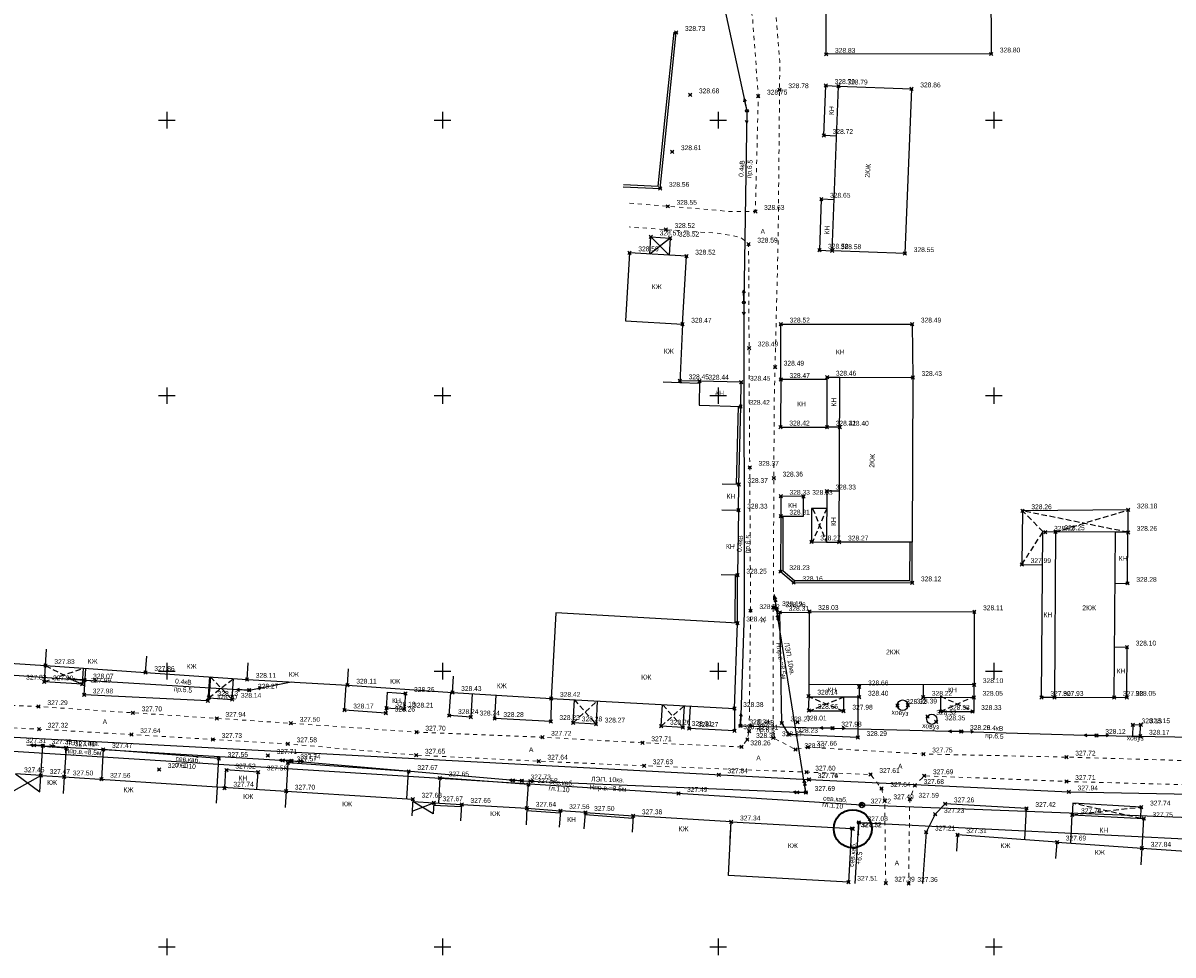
# Model space of a CAD drawing. Header units: metres. Extents: x 707528 to 709248, y 4308395 to 4311045.
# Tile 102 of 104: x 708502 to 708711, y 4310694 to 4310863. Entities that reach past the tile are written whole.
import ezdxf

# ---------------------------------------------------------------- set-up
doc = ezdxf.new("R2010")
doc.units = ezdxf.units.M
doc.header["$LTSCALE"] = 0.5
doc.header["$PDMODE"] = 35
doc.header["$PDSIZE"] = 0.3
for name, pattern in [('Auto_Street_NotBorder_Line_m1', [3, 1.5, -1.5]), ('ДОРОГИ_СТРОЯЩ', [9, 8, -1]), ('НАВЕС_ОПОРЫ', [3, 2, -1])]:
    doc.linetypes.add(name, pattern=pattern)
for name, color, linetype in [('(001) Сетка', 92, 'Continuous'), ('(004) Точки рельефа', 7, 'Continuous'), ('(007) Здания', 7, 'Continuous'), ('(011) Колодцы', 7, 'Continuous'), ('(017) Канализация', 33, 'KANALIS_K_1'), ('(019) Связь', 3, 'ИК_КАБ_СВЯЗИ'), ('(022) Возд. Линии', 7, 'Continuous'), ('(025) Дорога', 7, 'Continuous'), ('(027) Гидрография', 7, 'Continuous'), ('(040) Ограда', 7, 'Continuous')]:
    doc.layers.add(name, color=color, linetype=linetype)
doc.layers.add('AUTO#_ROADS_EXIST_L', color=7, linetype='Continuous', lineweight=15, true_color=0x000000)
doc.styles.add('BM-431', font='txt')
doc.styles.add('D-431', font='txt')
doc.styles.add('P-131', font='txt')
doc.styles.get("Standard").update_dxf_attribs({"font": 'txt.shx'})
doc.linetypes.add('KANALIS_K_1', pattern='A,1,[">",Standard,S=1.8,R=0,X=-0.9,Y=-0.9],3,-1,["К",Standard,S=1.8,R=0,X=-0.9,Y=-0.9],-1,10', length=16)
doc.linetypes.add('ИК_КАБ_СВЯЗИ', pattern='A,4,["o",Standard,S=0.5,R=0,X=0,Y=-0.125],4,-2', length=10)
doc.linetypes.add('ОГРАДА_ГЛИН', pattern='A,4,["|",Standard,S=0.8,R=0,X=0,Y=-0.8],0.5,["|",Standard,S=0.8,R=0,X=0,Y=-0.8],3.5', length=8)
doc.linetypes.add('ОГРАДА_М_1М', pattern='A,2.5,["о",Standard,S=1,R=0,X=0,Y=-0.35],0.5,["0",Standard,S=0.5,R=0,X=-0.3,Y=-0.25],2.5', length=5.5)

# ---------------------------------------------------------------- blocks, each defined once
blk = doc.blocks.new('strela1')
at = {"layer": '(022) Возд. Линии'}
for p, q in [((-2, 0), (-1.5, 0.25)), ((0, 0), (-2, 0)), ((-2, 0), (-1.5, -0.25)), ((-1.5, 0), (-1, 0.25)), ((-1.5, 0), (-1, -0.25))]:
    blk.add_line(p, q, dxfattribs=at)
blk = doc.blocks.new('strela2')
at = {"layer": '(022) Возд. Линии'}
for p, q in [((0, 0), (2, 0)), ((1.5, 0), (1, 0.25)), ((1.5, 0), (1, -0.25)), ((2, 0), (1.5, 0.25)), ((2, 0), (1.5, -0.25))]:
    blk.add_line(p, q, dxfattribs=at)
blk = doc.blocks.new('STOLB')
at = {"layer": '(022) Возд. Линии'}
blk.add_circle((0, 0), 0.25, dxfattribs=at)
blk = doc.blocks.new('S1')
at = {"layer": '(022) Возд. Линии'}
for p, q in [((-2, 0), (-1.5, 0.25)), ((-2, 0), (-1.5, -0.25)), ((0, 0), (-2, 0))]:
    blk.add_line(p, q, dxfattribs=at)
blk = doc.blocks.new('S2')
at = {"layer": '(022) Возд. Линии'}
for p, q in [((0, 0), (2, 0)), ((2, 0), (1.5, 0.25)), ((2, 0), (1.5, -0.25))]:
    blk.add_line(p, q, dxfattribs=at)
blk = doc.blocks.new('SS')
at = {"layer": '(022) Возд. Линии'}
blk.add_circle((0, 0), 0.25, dxfattribs=at)
blk = doc.blocks.new('sv')
at = {"layer": '(022) Возд. Линии'}
blk.add_circle((0, 0), 0.25, dxfattribs=at)
blk = doc.blocks.new('s3')
at = {"layer": '(022) Возд. Линии'}
h = blk.add_hatch(dxfattribs=at)
h.set_pattern_fill('ANSI31', color=256, scale=0.01, angle=180, style=0)
h.set_pattern_definition([(225, (0.1, 0), (0.02245064, -0.02245064), [])])
edge = h.paths.add_edge_path()
edge.add_arc((-1.9, 0), 0.1, 0, 360)
blk.add_lwpolyline([(0, 0), (-2, 0)], dxfattribs=at)
blk.add_circle((-1.9, 0), 0.1, dxfattribs=at)
blk = doc.blocks.new('s4')
at = {"layer": '(022) Возд. Линии'}
h = blk.add_hatch(dxfattribs=at)
h.set_pattern_fill('ANSI31', color=256, scale=0.01, style=0)
h.set_pattern_definition([(45, (-0.1, 0), (-0.02245064, 0.02245064), [])])
edge = h.paths.add_edge_path()
edge.add_arc((1.9, 0), 0.1, 0, 360)
blk.add_lwpolyline([(0, 0), (2, 0)], dxfattribs=at)
blk.add_circle((1.9, 0), 0.1, dxfattribs=at)
blk = doc.blocks.new('Setka')
at = {"layer": '(001) Сетка'}
for p, q in [((-1.5, 0), (1.5, 0)), ((0, 1.5), (0, -1.5))]:
    blk.add_line(p, q, dxfattribs=at)
blk = doc.blocks.new('17')
at = {"layer": '(022) Возд. Линии'}
for name, p in [('S1', (708589.49, 4310931.46)), ('SS', (708589.74, 4310931.46)), ('S2', (708589.99, 4310931.46))]:
    blk.add_blockref(name, p, dxfattribs=at)

msp = doc.modelspace()

# ---------------------------------------------------------------- linework, layer by layer
at = {"layer": '(007) Здания'}
for points, elevation in [([(708677.98, 4310857.22), (708648.07, 4310857.16), (708648.05, 4310870.4), (708677.95, 4310870.45)], 329.58), ([(708663.54, 4310850.88), (708662.35, 4310821), (708649.12, 4310821.53), (708650.31, 4310851.41)], 329.58), ([(708621.99, 4310808.18), (708622.71, 4310820.54), (708612.4, 4310821.14), (708611.68, 4310808.78)], 657.11), ([(708632.55, 4310793.28), (708632.66, 4310797.66), (708625.11, 4310797.84), (708625.01, 4310793.47)], 657.11), ([(708648.21, 4310789.5), (708648.24, 4310798.13), (708639.83, 4310798.16), (708639.8, 4310789.53)], 329.58), ([(708663.77, 4310798.52), (708663.68, 4310768.62), (708650.44, 4310768.66), (708650.54, 4310798.56)], 329.58), ([(708639.83, 4310776.97), (708639.81, 4310773.37), (708643.92, 4310773.35), (708643.93, 4310776.95)], 329.58), ([(708689.68, 4310770.53), (708689.45, 4310740.51), (708700.3, 4310740.43), (708700.53, 4310770.45)], 327.96), ([(708645.01, 4310756.07), (708674.92, 4310756.02), (708674.9, 4310742.78), (708644.99, 4310742.83)], 327.73), ([(708598.2, 4310740.29), (708631.41, 4310738.46), (708631.97, 4310753.97), (708599.05, 4310755.79)], 327.24), ([(708571.74, 4310741.19), (708571.54, 4310738.3), (708568.31, 4310738.52), (708568.51, 4310741.41)], 327.96), ([(708630.85, 4310717.87), (708652.64, 4310716.67), (708652.1, 4310706.93), (708630.32, 4310708.13)], 327.05)]:
    msp.add_lwpolyline(points, close=True, dxfattribs=dict(at, elevation=elevation))
for points, elevation in [([(708649.95, 4310842.34), (708647.65, 4310842.43), (708648.01, 4310851.5), (708650.31, 4310851.41)], 329.58), ([(708649.49, 4310830.77), (708647.18, 4310830.86), (708646.82, 4310821.62), (708649.12, 4310821.53)], 329.58), ([(708616.09, 4310820.92), (708616.27, 4310824.02), (708619.74, 4310823.82), (708619.56, 4310820.72)], 657.11), ([(708650.51, 4310789.49), (708648.21, 4310789.5), (708648.24, 4310798.57), (708650.54, 4310798.56)], 329.58), ([(708650.47, 4310777.91), (708648.16, 4310777.92), (708648.13, 4310768.67), (708650.44, 4310768.66)], 329.58), ([(708648.15, 4310774.77), (708645.41, 4310774.78), (708645.39, 4310768.68), (708648.13, 4310768.67)], 329.58), ([(708702.81, 4310770.41), (708702.84, 4310774.49), (708683.69, 4310774.33), (708683.56, 4310764.57), (708687.33, 4310764.54)], 327.7), ([(708689.45, 4310740.46), (708687.14, 4310740.48), (708687.38, 4310770.55), (708689.68, 4310770.53)], 327.7), ([(708700.46, 4310761.18), (708702.73, 4310761.17), (708702.8, 4310770.43), (708700.53, 4310770.45)], 327.96), ([(708700.37, 4310749.62), (708702.62, 4310749.61), (708702.55, 4310740.41), (708700.3, 4310740.43)], 327.69), ([(708513.29, 4310745.77), (708513.09, 4310742.85), (708506.27, 4310743.32), (708506.47, 4310746.25)], 327.24), ([(708536.36, 4310744.19), (708536.1, 4310740.41), (708540.31, 4310740.12), (708540.58, 4310743.91)], 327.84), ([(708654.06, 4310742.82), (708654.06, 4310740.52), (708644.99, 4310740.53), (708644.99, 4310742.83)], 327.73), ([(708665.64, 4310742.8), (708665.64, 4310740.49), (708674.89, 4310740.47), (708674.9, 4310742.78)], 327.73), ([(708606.55, 4310739.83), (708606.31, 4310735.64), (708602.15, 4310735.87), (708602.38, 4310740.06)], 327.98), ([(708622.29, 4310738.96), (708622.07, 4310735.02), (708618.14, 4310735.23), (708618.36, 4310739.18)], 327.97), ([(708651.22, 4310740.52), (708651.22, 4310737.98), (708644.87, 4310737.99), (708644.99, 4310740.53)], 327.82), ([(708668.8, 4310740.67), (708668.8, 4310737.93), (708674.9, 4310737.93), (708674.91, 4310740.66)], 327.82), ([(708544.81, 4310723.8), (708545.01, 4310726.93), (708539.13, 4310727.32), (708538.93, 4310724.18)], 327.18), ([(708705.11, 4310718.51), (708705.22, 4310720.58), (708692.81, 4310721.26), (708692.7, 4310719.19)], 327.46), ([(708692.42, 4310714.04), (708692.7, 4310719.19), (708705.63, 4310718.48), (708705.33, 4310713.09)], 327.46)]:
    msp.add_lwpolyline(points, dxfattribs=dict(at, elevation=elevation))
at = {"layer": '(007) Здания', "flags": 128}
for points, elevation in [([(708619.74, 4310823.82), (708616.09, 4310820.92)], 657.11), ([(708616.27, 4310824.02), (708619.56, 4310820.72)], 657.11), ([(708621.99, 4310808.18), (708621.99, 4310808.18), (708621.5, 4310797.53), (708618.51, 4310797.67)], 657.11), ([(708639.83, 4310798.16), (708639.83, 4310808.22), (708663.65, 4310808.22), (708663.77, 4310798.52)], 329.58), ([(708632.15, 4310774.45), (708632.2, 4310779.1), (708629.2, 4310779.14)], 657.11), ([(708629.15, 4310774.49), (708632.15, 4310774.45), (708632, 4310762.65), (708629, 4310762.69)], 657.11), ([(708488.75, 4310747.43), (708506.47, 4310746.25), (708506.67, 4310749.24)], 327.24), ([(708506.47, 4310746.25), (708524.61, 4310744.98), (708524.82, 4310747.98)], 327.24), ([(708524.61, 4310744.98), (708543.01, 4310743.75), (708543.21, 4310746.74)], 327.24), ([(708543.01, 4310743.75), (708561.24, 4310742.68), (708561.42, 4310745.68)], 327.24), ([(708561.24, 4310742.68), (708580.27, 4310741.36), (708580.48, 4310744.35)], 327.24), ([(708580.27, 4310741.36), (708598.2, 4310740.29), (708598.2, 4310740.29)], 327.24), ([(708500.8, 4310723.61), (708505.63, 4310726.31), (708500.99, 4310726.6), (708505.44, 4310723.31)], 326.94), ([(708505.44, 4310723.31), (708505.63, 4310726.31), (708509.84, 4310726.04), (708509.65, 4310723.04)], 327.18), ([(708509.84, 4310726.04), (708537.59, 4310724.27), (708537.4, 4310721.27)], 327.18), ([(708537.59, 4310724.27), (708550.1, 4310723.47), (708549.91, 4310720.47)], 327.18), ([(708550.1, 4310723.47), (708573.08, 4310722), (708572.89, 4310719.01)], 327.18), ([(708572.95, 4310719.85), (708576.89, 4310721.35)], 327.18), ([(708573.06, 4310721.6), (708576.89, 4310721.35), (708576.76, 4310719.36), (708573.06, 4310721.6)], 327.18), ([(708581.78, 4310718.06), (708581.96, 4310721.05), (708593.79, 4310720.35), (708593.62, 4310717.36)], 327.18), ([(708604.17, 4310716.61), (708604.38, 4310719.6), (708599.86, 4310719.92), (708599.65, 4310716.93)], 327.18), ([(708630.66, 4310714.88), (708630.85, 4310717.87), (708613.04, 4310718.99), (708612.85, 4310716)], 327.09), ([(708689.71, 4310711.24), (708689.93, 4310714.23), (708671.89, 4310715.56), (708671.67, 4310712.57)], 327.55), ([(708689.93, 4310714.23), (708705.33, 4310713.09), (708705.11, 4310710.1)], 327.55), ([(708705.33, 4310713.09), (708730.02, 4310711.43), (708729.82, 4310708.43)], 327.46)]:
    msp.add_lwpolyline(points, dxfattribs=dict(at, elevation=elevation))
at = {"layer": '(007) Здания', "linetype": 'НАВЕС_ОПОРЫ'}
for points, elevation in [([(708648.15, 4310774.77), (708645.58, 4310768.66)], 329.66), ([(708645.6, 4310774.76), (708648.13, 4310768.67)], 329.66), ([(708687.38, 4310770.55), (708683.69, 4310774.33)], 327.7), ([(708702.8, 4310770.43), (708683.69, 4310774.33)], 327.96), ([(708689.68, 4310770.53), (708702.84, 4310774.49)], 327.7), ([(708683.56, 4310764.57), (708687.38, 4310770.55)], 327.7), ([(708506.27, 4310743.32), (708513.29, 4310745.77)], 327.24), ([(708506.47, 4310746.25), (708513.09, 4310742.85)], 327.24), ([(708536.1, 4310740.41), (708540.58, 4310743.91)], 327.84), ([(708536.36, 4310744.19), (708540.31, 4310740.12)], 327.84), ([(708602.15, 4310735.87), (708606.55, 4310739.83)], 327.98), ([(708602.38, 4310740.06), (708606.31, 4310735.64)], 327.98), ([(708622.07, 4310735.02), (708618.36, 4310739.18)], 327.97), ([(708644.87, 4310737.99), (708651.22, 4310740.52)], 327.82), ([(708651.22, 4310737.98), (708644.99, 4310740.53)], 327.82), ([(708668.8, 4310740.67), (708674.9, 4310737.93)], 327.82), ([(708668.8, 4310737.93), (708674.91, 4310740.66)], 327.82), ([(708618.14, 4310735.23), (708622.29, 4310738.96)], 327.97), ([(708692.7, 4310719.19), (708705.22, 4310720.58)], 327.46), ([(708705.11, 4310718.51), (708692.81, 4310721.26)], 327.46)]:
    msp.add_lwpolyline(points, dxfattribs=dict(at, elevation=elevation))
at = {"layer": '(011) Колодцы', "elevation": 327.19}
for points in [[(708654.54, 4310720.95), (708654.11, 4310720.7)], [(708654.54, 4310720.95), (708654.54, 4310721.45)], [(708654.54, 4310720.95), (708654.98, 4310720.7)]]:
    msp.add_lwpolyline(points, dxfattribs=at)
at = {"layer": '(011) Колодцы'}
msp.add_circle((708654.54, 4310720.95, 327.19), 0.5, dxfattribs=at)
at = {"layer": '(017) Канализация', "linetype": 'KANALIS_K_1', "elevation": 327.65, "flags": 128}
msp.add_lwpolyline([(708386.74, 4310774.76), (708384.91, 4310739.42), (708644.93, 4310725.57), (708692.08, 4310723.32), (708746.15, 4310722.33), (708878.28, 4310715.98)], dxfattribs=at)
at = {"layer": '(019) Связь', "elevation": 327.19, "flags": 128}
msp.add_lwpolyline([(708847.34, 4310713.49), (708654.54, 4310720.95), (708654.54, 4310720.95), (708376.16, 4310738.5), (708358.89, 4310739.3)], dxfattribs=at)
at = {"layer": '(019) Связь', "color": 0, "linetype": 'Continuous', "elevation": 325.43, "flags": 128}
msp.add_lwpolyline([(708653.29, 4310706.68), (708653.96, 4310717.75), (708849.35, 4310707.95)], dxfattribs=at)
at = {"layer": '(022) Возд. Линии', "flags": 128}
for points, elevation in [([(708583.79, 4311015.98), (708595.33, 4310977.45), (708607.07, 4310943.14), (708624.51, 4310888.97), (708633.69, 4310846.91), (708633.11, 4310812.11), (708633.17, 4310755.94)], 657.92), ([(708503.1, 4310731.89), (708505.97, 4310731.71), (708551.09, 4310728.98), (708592.84, 4310725.32), (708644.38, 4310723.22), (708639.06, 4310756.57), (708638.66, 4310759.13)], 327.96), ([(708633.17, 4310755.94), (708632.53, 4310735.31), (708649.22, 4310734.91), (708672.57, 4310734.29), (708697.09, 4310733.57), (708718.38, 4310733.2), (708749.36, 4310732.3), (708776.97, 4310731.53), (708807.7, 4310730.49), (708839.1, 4310729.9), (708840.03, 4310756.15)], 328.04), ([(708400.13, 4310717.96), (708400.89, 4310735.33), (708413.34, 4310750.76), (708513.52, 4310743.62), (708543.41, 4310741.79), (708551, 4310743.28)], 327.97)]:
    msp.add_lwpolyline(points, dxfattribs=dict(at, elevation=elevation))
at = {"layer": '(027) Гидрография', "color": 0, "linetype": 'ByBlock', "elevation": 327.88}
msp.add_lwpolyline([(708705.04, 4310733.43), (708705.08, 4310735.46), (708703.67, 4310735.49), (708703.63, 4310733.46)], close=True, dxfattribs=at)
at = {"layer": '(027) Гидрография', "color": 0, "linetype": 'ByBlock'}
for centre, radius in [((708661.93, 4310739.05, 328.03), 0.953), ((708667.23, 4310736.5, 328.02), 0.923)]:
    msp.add_circle(centre, radius, dxfattribs=at)
at = {"layer": '(040) Ограда', "flags": 128}
for points, elevation in [([(708611.25, 4310833.13), (708617.96, 4310832.83), (708619.28, 4310845.68), (708620.86, 4310861.12)], 329.58), ([(708632.2, 4310779.1), (708632.55, 4310793.28)], 657.11), ([(708639.81, 4310773.37), (708639.78, 4310763.29), (708642.16, 4310761.31), (708663.66, 4310761.26), (708663.68, 4310768.62)], 329.58), ([(708631.97, 4310753.97), (708632, 4310762.65)], 657.11), ([(708576.86, 4310720.95), (708581.93, 4310720.65)], 327.18), ([(708593.76, 4310719.95), (708599.83, 4310719.52)], 327.18), ([(708604.35, 4310719.2), (708613.02, 4310718.59)], 327.18)]:
    msp.add_lwpolyline(points, dxfattribs=dict(at, elevation=elevation))
at = {"layer": '(040) Ограда', "linetype": 'ОГРАДА_ГЛИН', "flags": 128}
for points, elevation in [([(708611.27, 4310833.53), (708617.6, 4310833.25), (708618.88, 4310845.72), (708620.46, 4310861.17)], 329.58), ([(708625.1, 4310797.44), (708621.5, 4310797.53)], 657.11), ([(708625.11, 4310797.84), (708621.52, 4310797.93)], 657.11), ([(708631.8, 4310779.11), (708632.15, 4310793.29)], 657.11), ([(708640.21, 4310773.36), (708640.18, 4310763.48), (708642.31, 4310761.71), (708663.26, 4310761.66), (708663.28, 4310768.62)], 329.58), ([(708631.57, 4310753.98), (708631.6, 4310762.65)], 657.11), ([(708576.89, 4310721.35), (708581.96, 4310721.05)], 327.18), ([(708593.79, 4310720.35), (708599.86, 4310719.92)], 327.18), ([(708604.38, 4310719.6), (708613.04, 4310718.99)], 327.18)]:
    msp.add_lwpolyline(points, dxfattribs=dict(at, elevation=elevation))
at = {"layer": '(040) Ограда', "linetype": 'ОГРАДА_М_1М', "flags": 128}
for points, elevation in [([(708653.81, 4310740.52), (708653.8, 4310733.19), (708641.29, 4310733.76), (708639.99, 4310735.83), (708639.67, 4310755.91), (708645.01, 4310755.9)], 328.02), ([(708536.18, 4310744.2), (708535.89, 4310739.83), (708513.45, 4310740.92), (708513.78, 4310745.74)], 327.84), ([(708568.31, 4310738.52), (708568.2, 4310737.61), (708560.69, 4310738.18), (708561, 4310742.7)], 327.88), ([(708583.84, 4310741.15), (708583.59, 4310736.9), (708579.7, 4310737.16), (708579.99, 4310741.38)], 327.94), ([(708598.2, 4310740.29), (708598.09, 4310736.09), (708587.93, 4310736.64), (708588.18, 4310740.89)], 327.98), ([(708631.41, 4310738.46), (708631.43, 4310734.43), (708623.21, 4310734.83), (708623.43, 4310738.9)], 327.97), ([(708505.63, 4310726.31), (708505.98, 4310731.6), (708510.19, 4310731.33), (708509.84, 4310726.04)], 327.18), ([(708537.59, 4310724.27), (708537.92, 4310729.4), (708516.94, 4310731.04), (708516.59, 4310725.61)], 327.17), ([(708572.01, 4310722.07), (708572.33, 4310727.03), (708550.42, 4310728.6), (708550.1, 4310723.47)], 327.27), ([(708593.79, 4310720.35), (708594.09, 4310724.65), (708577.99, 4310725.85), (708577.72, 4310721.3)], 327.36), ([(708684.11, 4310714.66), (708684.42, 4310720.33), (708669.63, 4310721.15), (708667.84, 4310719.26), (708666.19, 4310716.04), (708665.52, 4310706.7)], 326.91)]:
    msp.add_lwpolyline(points, dxfattribs=dict(at, elevation=elevation))
at = {"color": 2, "lineweight": 35}
msp.add_circle((708652.87, 4310716.64, 327.02), 3.45, dxfattribs=at)
at = {"color": 0, "linetype": 'ByBlock', "lineweight": -2, "transparency": 16777216}
for p in [(708620.86, 4310861.12, 328.73), (708648.07, 4310857.16, 328.83), (708677.98, 4310857.22, 328.8), (708648.01, 4310851.5, 328.79), (708623.39, 4310849.81, 328.68), (708635.75, 4310849.58, 328.75), (708639.6, 4310850.74, 328.78), (708650.31, 4310851.41, 328.79), (708663.54, 4310850.88, 328.86), (708647.65, 4310842.43, 328.72), (708620.13, 4310839.48, 328.61), (708617.96, 4310832.83, 328.56), (708647.18, 4310830.86, 328.65), (708619.32, 4310829.58, 328.55), (708635.22, 4310828.66, 328.63), (708618.97, 4310825.36, 328.52), (708616.27, 4310824.02, 328.51), (708619.74, 4310823.82, 328.52), (708633.99, 4310822.71, 328.59), (708612.4, 4310821.14, 328.5), (708622.71, 4310820.54, 328.52), (708646.82, 4310821.62, 328.58), (708649.12, 4310821.53, 328.58), (708662.35, 4310821, 328.55), (708621.99, 4310808.18, 328.47), (708639.83, 4310808.22, 328.52), (708663.65, 4310808.22, 328.49), (708634.07, 4310803.87, 328.49), (708638.78, 4310800.39, 328.49), (708621.52, 4310797.93, 328.45), (708625.11, 4310797.84, 328.44), (708632.66, 4310797.66, 328.45), (708639.83, 4310798.16, 328.47), (708648.24, 4310798.57, 328.46), (708663.77, 4310798.52, 328.43), (708632.55, 4310793.28, 328.42), (708639.8, 4310789.53, 328.42), (708648.21, 4310789.5, 328.41), (708650.51, 4310789.49, 328.4), (708634.19, 4310782.22, 328.37), (708632.2, 4310779.1, 328.37), (708638.57, 4310780.27, 328.36), (708639.83, 4310776.97, 328.33), (708643.93, 4310776.95, 328.33), (708648.16, 4310777.92, 328.33), (708632.15, 4310774.45, 328.33), (708683.69, 4310774.33, 328.26), (708702.84, 4310774.49, 328.18), (708639.81, 4310773.37, 328.31), (708687.81, 4310770.43, 328.72), (708689.68, 4310770.53, 328.25), (708702.81, 4310770.41, 328.26), (708645.39, 4310768.68, 328.27), (708650.44, 4310768.66, 328.27), (708683.56, 4310764.57, 327.99), (708632, 4310762.65, 328.25), (708639.78, 4310763.29, 328.23), (708642.16, 4310761.31, 328.16), (708663.66, 4310761.26, 328.12), (708702.73, 4310761.17, 328.28), (708634.35, 4310756.21, 328.22), (708638.47, 4310756.76, 328.19), (708639.06, 4310756.57, 328.26), (708639.67, 4310755.91, 328.31), (708645.01, 4310756.07, 328.03), (708674.93, 4310756.02, 328.11), (708631.97, 4310753.97, 328.44), (708702.62, 4310749.61, 328.1), (708506.47, 4310746.25, 327.83), (708506.24, 4310743.28, 327.9), (708513.52, 4310743.62, 328.07), (708524.61, 4310744.98, 327.86), (708543.01, 4310743.75, 328.11), (708513.09, 4310742.85, 327.99), (708513.45, 4310740.92, 327.98), (708543.41, 4310741.79, 328.27), (708561.24, 4310742.68, 328.11), (708571.74, 4310741.19, 328.26), (708580.27, 4310741.36, 328.43), (708654.07, 4310742.38, 328.66), (708674.9, 4310742.78, 328.1), (708505.21, 4310738.81, 327.29), (708535.89, 4310739.83, 328.1), (708536.1, 4310740.45, 328.13), (708540.31, 4310740.12, 328.14), (708598.2, 4310740.29, 328.42), (708644.87, 4310740.71, 328.14), (708654.06, 4310740.52, 328.4), (708660.97, 4310739.01, 328.32), (708662.88, 4310739.09, 328.39), (708665.64, 4310740.49, 328.22), (708674.83, 4310740.48, 328.05), (708687.14, 4310740.48, 327.9), (708689.45, 4310740.47, 327.93), (708700.3, 4310740.43, 327.98), (708702.58, 4310740.48, 328.05), (708522.31, 4310737.67, 327.7), (708560.69, 4310738.18, 328.17), (708568.2, 4310737.61, 328.26), (708568.31, 4310738.52, 328.18), (708571.54, 4310738.34, 328.21), (708579.7, 4310737.16, 328.24), (708583.59, 4310736.9, 328.24), (708631.41, 4310738.46, 328.38), (708644.93, 4310738.11, 328.66), (708651.22, 4310737.98, 327.98), (708666.45, 4310736.99, 328.32), (708668.8, 4310737.93, 328.33), (708674.58, 4310737.91, 328.33), (708505.28, 4310734.71, 327.32), (708537.51, 4310736.67, 327.94), (708550.98, 4310735.78, 327.5), (708587.93, 4310736.64, 328.27), (708598.09, 4310736.09, 328.23), (708602.15, 4310735.85, 328.28), (708606.31, 4310735.64, 328.27), (708618.14, 4310735.25, 328.26), (708622.07, 4310735.02, 328.31), (708623.21, 4310734.83, 328.27), (708632.53, 4310735.31, 328.34), (708639.99, 4310735.83, 328.27), (708642.85, 4310736, 328.01), (708649.22, 4310734.91, 327.98), (708668.02, 4310736.02, 328.35), (708703.67, 4310735.49, 328.13), (708705.15, 4310735.51, 328.15), (708522.05, 4310733.72, 327.64), (708536.82, 4310732.85, 327.73), (708573.77, 4310734.17, 327.7), (708596.58, 4310733.24, 327.72), (708631.43, 4310734.43, 328.35), (708633.76, 4310732.84, 328.31), (708634.09, 4310734.36, 328.31), (708638.45, 4310733.15, 328.27), (708641.29, 4310733.76, 328.23), (708653.8, 4310733.19, 328.29), (708672.57, 4310734.29, 328.29), (708697.09, 4310733.57, 328.12), (708705.04, 4310733.43, 328.17), (708505.97, 4310731.71, 327.35), (708510.19, 4310731.33, 327.41), (708516.94, 4310731.04, 327.47), (708550.42, 4310732.04, 327.58), (708614.76, 4310732.25, 327.71), (708632.71, 4310731.5, 328.26), (708642.51, 4310731, 328.13), (708644.72, 4310731.43, 327.65), (708537.92, 4310729.4, 327.55), (708546.81, 4310729.93, 327.71), (708550.42, 4310728.6, 327.57), (708551.09, 4310728.98, 327.74), (708573.7, 4310729.99, 327.65), (708595.92, 4310728.9, 327.64), (708665.7, 4310730.2, 327.75), (708691.64, 4310729.64, 327.72), (708505.63, 4310726.31, 327.47), (708527.06, 4310727.39, 327.6), (708539.31, 4310727.29, 327.52), (708545.01, 4310726.93, 327.56), (708572.33, 4310727.03, 327.67), (708615.03, 4310728.06, 327.63), (708628.58, 4310726.44, 327.84), (708644.49, 4310726.91, 327.6), (708656.12, 4310726.49, 327.61), (708509.84, 4310726.04, 327.5), (708516.59, 4310725.61, 327.56), (708577.99, 4310725.85, 327.65), (708592.84, 4310725.32, 327.73), (708594.09, 4310724.65, 327.58), (708644.93, 4310725.57, 327.76), (708644.95, 4310725.56, 327.74), (708664.14, 4310724.49, 327.68), (708665.85, 4310726.25, 327.69), (708691.63, 4310725.22, 327.71), (708538.95, 4310724, 327.74), (708550.1, 4310723.47, 327.7), (708621.25, 4310723.05, 327.49), (708644.38, 4310723.22, 327.69), (708658.08, 4310723.96, 327.64), (708692.08, 4310723.32, 327.94), (708573.08, 4310722, 327.63), (708576.89, 4310721.35, 327.67), (708581.96, 4310721.05, 327.66), (708593.79, 4310720.35, 327.64), (708654.54, 4310720.95, 327.72), (708658.67, 4310721.72, 327.49), (708663.21, 4310722, 327.59), (708669.63, 4310721.15, 327.26), (708684.42, 4310720.33, 327.42), (708705.22, 4310720.58, 327.74), (708599.86, 4310719.92, 327.56), (708604.38, 4310719.6, 327.5), (708613.04, 4310718.99, 327.38), (708667.84, 4310719.26, 327.23), (708692.7, 4310719.19, 327.75), (708705.66, 4310718.48, 327.75), (708630.85, 4310717.87, 327.34), (708652.71, 4310716.67, 327.17), (708652.87, 4310716.64, 327.32), (708653.96, 4310717.75, 327.07), (708666.19, 4310716.04, 327.21), (708671.89, 4310715.56, 327.31), (708689.93, 4310714.23, 327.69), (708705.33, 4310713.09, 327.84), (708652.1, 4310706.93, 327.51), (708658.86, 4310706.78, 327.39), (708663.02, 4310706.7, 327.36)]:
    msp.add_point(p, dxfattribs=at)
at = {"layer": 'AUTO#_ROADS_EXIST_L', "color": 0, "linetype": 'Auto_Street_NotBorder_Line_m1', "lineweight": 15, "elevation": 329.58, "flags": 128}
for points in [[(708612.4, 4310830.15), (708630.45, 4310828.66), (708633.7, 4310828.66), (708635.22, 4310828.66), (708635.75, 4310849.58), (708634.68, 4310864.16), (708629.21, 4310881.15), (708626.04, 4310891.01), (708610.36, 4310937.07), (708598.46, 4310970.95), (708596.04, 4310971.6), (708581.57, 4310966.5)], [(708669.17, 4310878.02), (708641.29, 4310878.02), (708638.69, 4310876.4), (708638.69, 4310867.35), (708639.65, 4310855.91), (708639.65, 4310855.91), (708639.35, 4310823.29), (708638.63, 4310794.4), (708638.47, 4310756.76)], [(708634.35, 4310756.21), (708634.12, 4310793.94), (708634.12, 4310793.94), (708633.99, 4310822.71), (708632.54, 4310823.97), (708628.68, 4310824.67), (708612.33, 4310825.83)]]:
    msp.add_lwpolyline(points, dxfattribs=at)
at = {"layer": 'AUTO#_ROADS_EXIST_L', "linetype": 'Auto_Street_NotBorder_Line_m1', "lineweight": 15, "flags": 128}
for points, elevation in [([(708398.39, 4310775.63), (708396.03, 4310745.08), (708431.67, 4310742.61), (708456.82, 4310741.78), (708483.94, 4310739.64), (708505.21, 4310738.81), (708550.98, 4310735.78), (708573.77, 4310734.17), (708596.58, 4310733.24), (708614.76, 4310732.25), (708632.71, 4310731.5), (708633.76, 4310732.84), (708634.09, 4310734.36), (708634.35, 4310756.21)], 327), ([(708638.47, 4310756.76), (708638.45, 4310733.15), (708642.51, 4310731), (708644.72, 4310731.43), (708665.7, 4310730.2), (708691.64, 4310729.64), (708729.03, 4310728.55), (708773.66, 4310726.95), (708781.45, 4310726.43), (708783.35, 4310729.43), (708783.39, 4310746.72)], 327.89), ([(708658.86, 4310706.78), (708658.67, 4310721.72), (708658.08, 4310723.96), (708656.12, 4310726.49), (708644.49, 4310726.91), (708615.03, 4310728.06), (708595.92, 4310728.9), (708573.7, 4310729.99), (708550.42, 4310732.04), (708505.28, 4310734.71), (708484.09, 4310735.83), (708456.42, 4310737.76), (708431.99, 4310738.64), (708398.07, 4310740.14), (708397.3, 4310722.6)], 327.1), ([(708854.41, 4310701.49), (708854.81, 4310708.3), (708854.4, 4310716.49), (708852.45, 4310719.07), (708826.92, 4310720.93), (708803.97, 4310721.23), (708787.42, 4310721.87), (708772.83, 4310722.63), (708727.57, 4310724.25), (708691.63, 4310725.22), (708665.85, 4310726.25), (708664.14, 4310724.49), (708663.21, 4310722), (708663.02, 4310706.7)], 327.83)]:
    msp.add_lwpolyline(points, dxfattribs=dict(at, elevation=elevation))

# ---------------------------------------------------------------- block references
at = {"layer": '(001) Сетка'}
for p in [(708528.46, 4310845.23), (708528.46, 4310845.23), (708578.46, 4310845.23), (708578.46, 4310845.23), (708628.46, 4310845.23), (708628.46, 4310845.23), (708678.46, 4310845.23), (708678.46, 4310845.23), (708528.46, 4310795.23), (708578.46, 4310795.23), (708628.46, 4310795.23), (708678.46, 4310795.23), (708528.46, 4310745.23), (708578.46, 4310745.23), (708628.46, 4310745.23), (708678.46, 4310745.23), (708528.46, 4310695.23), (708578.46, 4310695.23), (708628.46, 4310695.23), (708678.46, 4310695.23)]:
    msp.add_blockref('Setka', p, dxfattribs=at)
at = {"layer": '(022) Возд. Линии'}
for name, p, rotation in [('S1', (708633.64, 4310847.16, 329.58), 282.7599454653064), ('SS', (708633.69, 4310846.91, 329.58), 282.7599454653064), ('S2', (708633.69, 4310846.66, 329.58), 269.9318874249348), ('strela1', (708639.03, 4310756.81, 327.96), 279.0583738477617), ('strela2', (708639.1, 4310756.32, 327.96), 279.0583738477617), ('S1', (708513.26, 4310743.64, 327.78), 356.4857138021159), ('S2', (708513.76, 4310743.61, 327.78), 356.4857138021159), ('S1', (708543.16, 4310741.8, 327.97), 356.781564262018), ('S2', (708543.65, 4310741.83, 327.97), 11.13362084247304), ('S1', (708632.54, 4310735.56, 328.04), 268.6060834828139), ('S2', (708632.78, 4310735.3, 328.04), 358.6060834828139), ('S1', (708648.96, 4310734.91, 327.69), 358.4863695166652), ('S2', (708649.46, 4310734.9, 327.69), 358.4863695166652), ('S1', (708672.31, 4310734.3, 327.99), 358.3300761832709), ('S2', (708672.81, 4310734.28, 327.99), 358.3300761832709), ('S1', (708696.84, 4310733.58, 327.82), 358.9825442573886), ('S2', (708697.34, 4310733.57, 327.82), 358.9825442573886), ('strela1', (708505.72, 4310731.73, 327.05), 356.536832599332), ('strela2', (708506.22, 4310731.7, 327.05), 356.536832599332), ('strela1', (708550.83, 4310729, 327.44), 356.8008188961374), ('strela2', (708551.34, 4310728.96, 327.44), 354.9853812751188), ('strela1', (708592.59, 4310725.34, 327.43), 355.3378007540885), ('strela2', (708593.09, 4310725.31, 327.43), 357.6689003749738), ('strela1', (708644.34, 4310723.47, 327.4), 279.181514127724), ('strela2', (708644.13, 4310723.23, 327.4), 177.6689003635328), ('s3', (708653.95, 4310717.5, 325.43), 87.12952156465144), ('s4', (708654.21, 4310717.74, 325.43), 357.1295215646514)]:
    msp.add_blockref(name, p, dxfattribs=dict(at, rotation=rotation))
for name, p in [('STOLB', (708639.06, 4310756.57, 327.96)), ('SS', (708513.52, 4310743.62, 327.78)), ('SS', (708543.41, 4310741.79, 327.97)), ('SS', (708632.53, 4310735.31, 328.04)), ('SS', (708649.22, 4310734.91, 327.69)), ('SS', (708672.57, 4310734.29, 327.99)), ('SS', (708697.09, 4310733.57, 327.82)), ('STOLB', (708505.97, 4310731.71, 327.05)), ('STOLB', (708551.09, 4310728.98, 327.44)), ('STOLB', (708592.84, 4310725.32, 327.43)), ('STOLB', (708644.38, 4310723.22, 327.4)), ('sv', (708653.96, 4310717.75, 325.43))]:
    msp.add_blockref(name, p, dxfattribs=at)
at = {"color": 5, "lineweight": 35, "rotation": 270.874877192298}
msp.add_blockref('17', (-3612615.17, 4953496.09, 329.58), dxfattribs=at)

# ---------------------------------------------------------------- texts
at = {"layer": '(004) Точки рельефа', "color": 18, "true_color": 0x000000, "style": 'D-431'}
for s, p in [('328.73', (708622.45, 4310861.41, 328.73)), ('328.83', (708649.66, 4310857.44, 328.83)), ('328.80', (708679.56, 4310857.5, 328.8)), ('328.78', (708641.19, 4310851.02, 328.78)), ('328.79', (708649.6, 4310851.78, 328.79)), ('328.79', (708651.9, 4310851.69, 328.79)), ('328.86', (708665.12, 4310851.17, 328.86)), ('328.68', (708624.98, 4310850.09, 328.68)), ('328.75', (708637.33, 4310849.86, 328.75)), ('328.72', (708649.24, 4310842.72, 328.72)), ('328.61', (708621.71, 4310839.77, 328.61)), ('328.56', (708619.54, 4310833.12, 328.56)), ('328.65', (708648.77, 4310831.15, 328.65)), ('328.55', (708620.91, 4310829.86, 328.55)), ('328.63', (708636.8, 4310828.94, 328.63)), ('328.51', (708617.86, 4310824.3, 328.51)), ('328.52', (708620.56, 4310825.65, 328.52)), ('328.52', (708621.33, 4310824.1, 328.52)), ('328.59', (708635.57, 4310823, 328.59)), ('328.58', (708648.4, 4310821.9, 328.58)), ('328.58', (708650.71, 4310821.81, 328.58)), ('328.50', (708613.98, 4310821.42, 328.5)), ('328.52', (708624.3, 4310820.82, 328.52)), ('328.55', (708663.94, 4310821.28, 328.55)), ('328.47', (708623.58, 4310808.47, 328.47)), ('328.52', (708641.41, 4310808.5, 328.52)), ('328.49', (708665.23, 4310808.5, 328.49)), ('328.49', (708635.66, 4310804.16, 328.49)), ('328.49', (708640.36, 4310800.68, 328.49)), ('328.46', (708649.82, 4310798.86, 328.46)), ('328.43', (708665.36, 4310798.81, 328.43)), ('328.45', (708623.11, 4310798.21, 328.45)), ('328.44', (708626.7, 4310798.13, 328.44)), ('328.45', (708634.25, 4310797.94, 328.45)), ('328.47', (708641.41, 4310798.44, 328.47)), ('328.42', (708634.14, 4310793.57, 328.42)), ('328.42', (708641.38, 4310789.81, 328.42)), ('328.41', (708649.79, 4310789.79, 328.41)), ('328.40', (708652.09, 4310789.78, 328.4)), ('328.37', (708635.78, 4310782.5, 328.37)), ('328.36', (708640.15, 4310780.55, 328.36)), ('328.37', (708633.79, 4310779.39, 328.37)), ('328.33', (708649.75, 4310778.2, 328.33)), ('328.33', (708641.41, 4310777.25, 328.33)), ('328.33', (708645.52, 4310777.24, 328.33)), ('328.33', (708633.73, 4310774.74, 328.33)), ('328.31', (708641.4, 4310773.65, 328.31)), ('328.27', (708646.98, 4310768.96, 328.27)), ('328.27', (708652.03, 4310768.95, 328.27)), ('328.23', (708641.37, 4310763.58, 328.23)), ('328.25', (708633.59, 4310762.93, 328.25)), ('328.16', (708643.75, 4310761.59, 328.16)), ('328.12', (708665.25, 4310761.54, 328.12))]:
    msp.add_text(s, height=0.875, dxfattribs=at).set_placement(p)
at = {"layer": '(004) Точки рельефа', "style": 'D-431'}
for s, p in [('328.26', (708685.28, 4310774.62, 328.26)), ('328.18', (708704.43, 4310774.77, 328.18)), ('328.72', (708689.4, 4310770.72, 328.72)), ('328.25', (708691.27, 4310770.81, 328.25)), ('328.26', (708704.39, 4310770.7, 328.26)), ('327.99', (708685.14, 4310764.85, 327.99)), ('328.28', (708704.32, 4310761.45, 328.28)), ('328.19', (708640.06, 4310757.05, 328.19)), ('328.22', (708635.94, 4310756.5, 328.22)), ('328.26', (708640.65, 4310756.85, 328.26)), ('328.31', (708641.25, 4310756.19, 328.31)), ('328.03', (708646.6, 4310756.35, 328.03)), ('328.11', (708676.52, 4310756.3, 328.11)), ('328.44', (708633.56, 4310754.26, 328.44)), ('328.10', (708704.21, 4310749.89, 328.1)), ('327.83', (708508.06, 4310746.53, 327.83)), ('327.86', (708526.19, 4310745.27, 327.86)), ('327.83', (708502.94, 4310743.69, 327.83)), ('327.90', (708507.82, 4310743.57, 327.9)), ('327.99', (708514.68, 4310743.13, 327.99)), ('328.07', (708515.1, 4310743.9, 328.07)), ('328.11', (708544.6, 4310744.03, 328.11)), ('328.11', (708562.83, 4310742.97, 328.11)), ('328.66', (708655.66, 4310742.66, 328.66)), ('328.10', (708676.48, 4310743.07, 328.1)), ('327.98', (708515.03, 4310741.2, 327.98)), ('328.13', (708537.69, 4310740.74, 328.13)), ('328.14', (708541.9, 4310740.41, 328.14)), ('328.27', (708545, 4310742.07, 328.27)), ('328.26', (708573.32, 4310741.47, 328.26)), ('328.43', (708581.85, 4310741.64, 328.43)), ('328.42', (708599.78, 4310740.58, 328.42)), ('328.14', (708646.46, 4310740.99, 328.14)), ('328.40', (708655.65, 4310740.8, 328.4)), ('328.22', (708667.23, 4310740.77, 328.22)), ('328.05', (708676.41, 4310740.77, 328.05)), ('327.90', (708688.73, 4310740.76, 327.9)), ('327.93', (708691.04, 4310740.75, 327.93)), ('327.98', (708701.89, 4310740.72, 327.98)), ('328.05', (708704.17, 4310740.77, 328.05)), ('327.29', (708506.8, 4310739.09, 327.29)), ('328.10', (708537.47, 4310740.11, 328.1)), ('328.17', (708562.27, 4310738.47, 328.17)), ('328.18', (708569.89, 4310738.8, 328.18)), ('328.21', (708573.13, 4310738.63, 328.21)), ('328.38', (708633, 4310738.74, 328.38)), ('328.66', (708646.52, 4310738.39, 328.66)), ('327.98', (708652.81, 4310738.26, 327.98)), ('328.32', (708662.56, 4310739.29, 328.32)), ('328.39', (708664.46, 4310739.37, 328.39)), ('328.33', (708670.39, 4310738.22, 328.33)), ('327.70', (708523.9, 4310737.96, 327.7)), ('327.94', (708539.1, 4310736.95, 327.94)), ('328.26', (708569.79, 4310737.9, 328.26)), ('328.24', (708581.29, 4310737.45, 328.24)), ('328.24', (708585.18, 4310737.19, 328.24)), ('328.28', (708589.51, 4310736.93, 328.27)), ('328.23', (708599.67, 4310736.38, 328.23)), ('328.28', (708603.73, 4310736.13, 328.28)), ('328.01', (708644.44, 4310736.29, 328.01)), ('328.32', (708668.03, 4310737.27, 328.32)), ('328.35', (708669.61, 4310736.31, 328.35)), ('328.33', (708676.17, 4310738.19, 328.33)), ('327.32', (708506.86, 4310734.99, 327.32)), ('327.50', (708552.57, 4310736.06, 327.5)), ('327.70', (708575.36, 4310734.45, 327.7)), ('328.27', (708607.9, 4310735.92, 328.27)), ('328.26', (708619.73, 4310735.54, 328.26)), ('328.31', (708623.66, 4310735.3, 328.31)), ('328.27', (708624.8, 4310735.12, 328.27)), ('328.35', (708633.01, 4310734.71, 328.35)), ('328.34', (708634.12, 4310735.59, 328.34)), ('328.31', (708635.68, 4310734.64, 328.31)), ('328.27', (708641.58, 4310736.12, 328.27)), ('328.23', (708642.87, 4310734.05, 328.23)), ('327.98', (708650.8, 4310735.19, 327.98)), ('328.28', (708674.15, 4310734.57, 328.29)), ('328.13', (708705.26, 4310735.77, 328.13)), ('328.15', (708706.74, 4310735.8, 328.15)), ('327.31', (708502.92, 4310732.19, 327.31)), ('327.35', (708507.56, 4310732, 327.35)), ('327.64', (708523.63, 4310734, 327.64)), ('327.73', (708538.41, 4310733.13, 327.73)), ('327.58', (708552, 4310732.33, 327.58)), ('327.72', (708598.17, 4310733.52, 327.72)), ('327.71', (708616.34, 4310732.53, 327.71)), ('328.31', (708635.35, 4310733.12, 328.31)), ('328.27', (708640.04, 4310733.44, 328.27)), ('328.29', (708655.38, 4310733.48, 328.29)), ('328.12', (708698.68, 4310733.86, 328.12)), ('328.17', (708706.62, 4310733.71, 328.17)), ('327.41', (708511.77, 4310731.61, 327.41)), ('327.47', (708518.53, 4310731.32, 327.47)), ('327.71', (708548.4, 4310730.21, 327.71)), ('327.65', (708575.28, 4310730.27, 327.65)), ('328.26', (708634.3, 4310731.78, 328.26)), ('328.13', (708644.1, 4310731.29, 328.13)), ('327.66', (708646.31, 4310731.71, 327.65)), ('327.75', (708667.29, 4310730.49, 327.75)), ('327.72', (708693.23, 4310729.92, 327.72)), ('327.55', (708539.5, 4310729.68, 327.55)), ('327.57', (708552.01, 4310728.88, 327.57)), ('327.74', (708552.67, 4310729.26, 327.74)), ('327.64', (708597.5, 4310729.19, 327.64)), ('327.63', (708616.61, 4310728.35, 327.63)), ('327.45', (708502.58, 4310726.89, 327.45)), ('327.47', (708507.22, 4310726.59, 327.47)), ('327.50', (708511.43, 4310726.32, 327.5)), ('327.56', (708518.18, 4310725.89, 327.56)), ('327.60', (708528.64, 4310727.67, 327.6)), ('327.52', (708540.89, 4310727.57, 327.52)), ('327.56', (708546.6, 4310727.22, 327.56)), ('327.67', (708573.92, 4310727.31, 327.67)), ('327.65', (708579.58, 4310726.14, 327.65)), ('327.84', (708630.16, 4310726.72, 327.84)), ('327.60', (708646.07, 4310727.2, 327.6)), ('327.76', (708646.52, 4310725.85, 327.76)), ('327.74', (708646.54, 4310725.84, 327.74)), ('327.61', (708657.7, 4310726.77, 327.61)), ('327.69', (708667.44, 4310726.54, 327.69)), ('327.74', (708540.54, 4310724.28, 327.74)), ('327.70', (708551.68, 4310723.75, 327.7)), ('327.73', (708594.43, 4310725.6, 327.73)), ('327.58', (708595.67, 4310724.94, 327.58)), ('327.64', (708659.67, 4310724.24, 327.64)), ('327.68', (708665.73, 4310724.78, 327.68)), ('327.71', (708693.22, 4310725.5, 327.71)), ('327.63', (708574.67, 4310722.29, 327.63)), ('327.67', (708578.47, 4310721.64, 327.67)), ('327.49', (708622.83, 4310723.33, 327.49)), ('327.69', (708645.97, 4310723.51, 327.69)), ('327.49', (708660.26, 4310722, 327.49)), ('327.59', (708664.8, 4310722.28, 327.59)), ('327.94', (708693.66, 4310723.6, 327.94)), ('327.66', (708583.54, 4310721.34, 327.66)), ('327.64', (708595.38, 4310720.64, 327.64)), ('327.56', (708601.44, 4310720.21, 327.56)), ('327.50', (708605.97, 4310719.89, 327.5)), ('327.72', (708656.13, 4310721.23, 327.72)), ('327.23', (708669.43, 4310719.54, 327.23)), ('327.26', (708671.22, 4310721.44, 327.26)), ('327.42', (708686.01, 4310720.61, 327.42)), ('327.76', (708694.29, 4310719.48, 327.75)), ('327.74', (708706.81, 4310720.86, 327.74)), ('327.38', (708614.63, 4310719.27, 327.38)), ('327.34', (708632.44, 4310718.15, 327.34)), ('327.08', (708655.55, 4310718.03, 327.07)), ('327.75', (708707.24, 4310718.76, 327.75)), ('327.17', (708654.29, 4310716.95, 327.17)), ('327.32', (708654.45, 4310716.92, 327.32)), ('327.21', (708667.78, 4310716.32, 327.21)), ('327.31', (708673.48, 4310715.84, 327.31)), ('327.69', (708691.52, 4310714.51, 327.69)), ('327.84', (708706.92, 4310713.38, 327.84)), ('327.51', (708653.69, 4310707.21, 327.51)), ('327.39', (708660.44, 4310707.06, 327.39)), ('327.36', (708664.6, 4310706.99, 327.36))]:
    msp.add_text(s, height=0.875, dxfattribs=at).set_placement(p)
at = {"layer": '(007) Здания', "style": 'P-131'}
for s, rotation, p in [('КН', 88.0929, (708649.46, 4310846.14, 1.55)), ('2КЖ', 84.5514, (708655.93, 4310834.76, 1.55)), ('КН', 88.0929, (708648.62, 4310824.47, 1.55)), ('КН', 0.1884, (708649.83, 4310802.7, 1.55)), ('КН', 359.4151, (708627.94, 4310795.24, 329.58)), ('КН', 0.1884, (708642.79, 4310793.27, 1.55)), ('КН', 90.1884, (708649.88, 4310793.27, 1.55)), ('2КЖ', 86.6468, (708656.76, 4310782.14, 1.55)), ('КН', 359.4151, (708629.98, 4310776.54, 2.05)), ('КН', 359.4151, (708641.16, 4310774.88, 2.05)), ('КН', 90.1884, (708649.83, 4310771.58, 1.55)), ('КН', 359.4151, (708629.88, 4310767.43, 2.05))]:
    msp.add_text(s, height=0.88, rotation=rotation, dxfattribs=at).set_placement(p)
for s, p in [('КЖ', (708616.41, 4310814.55, 329.58)), ('КЖ', (708618.6, 4310802.86, 329.58)), ('КН', (708701.12, 4310765.26, -0.3)), ('КН', (708687.48, 4310755.03, -0.3)), ('2КЖ', (708694.51, 4310756.28, -0.3)), ('КЖ', (708514.08, 4310746.59, -0.3)), ('2КЖ', (708658.92, 4310748.27, -0.3)), ('КЖ', (708532.06, 4310745.66, -0.3)), ('КН', (708700.75, 4310744.82, -0.3)), ('КЖ', (708550.6, 4310744.21, -0.3)), ('КЖ', (708568.97, 4310742.96, -0.3)), ('КЖ', (708614.52, 4310743.7, -0.3)), ('КЖ', (708588.29, 4310742.14, -0.3)), ('КН', (708648.3, 4310741.39, -0.3)), ('КН', (708670.16, 4310741.39, -0.3)), ('КН', (708569.31, 4310739.45, -0.3)), ('КЖ', (708506.74, 4310724.6, -0.3)), ('КН', (708541.46, 4310725.39, -0.3)), ('КЖ', (708520.6, 4310723.27, -0.3)), ('КЖ', (708542.33, 4310722.04, -0.3)), ('КЖ', (708560.26, 4310720.69, -0.3)), ('КЖ', (708587.12, 4310718.95, -0.3)), ('КН', (708601.09, 4310717.88, -0.3)), ('КЖ', (708621.26, 4310716.19, -0.3)), ('КН', (708697.62, 4310715.93, -0.3)), ('КЖ', (708641.11, 4310713.13, -0.3)), ('КЖ', (708679.67, 4310713.13, -0.3)), ('КЖ', (708696.79, 4310711.91, -0.3))]:
    msp.add_text(s, height=0.88, dxfattribs=at).set_placement(p)
at = {"layer": '(019) Связь', "color": 0, "linetype": 'Continuous', "style": 'D-431'}
for s, rotation, p in [('сев.каб.', 355.462, (708530.03, 4310729, -0.3)), ('гл.1.10', 353.7495, (708529.87, 4310727.87, -0.3)), ('сев.каб.', 355.462, (708597.82, 4310724.77, -0.3)), ('гл.1.10', 353.7495, (708597.66, 4310723.64, -0.3)), ('сев.каб.', 355.462, (708647.47, 4310721.78, 327.19)), ('гл.1.10', 353.7495, (708647.3, 4310720.65, 327.19)), ('сев.каб.', 83.1986, (708653.04, 4310709.7, -0.3)), ('+6.5', 83.1986, (708654.34, 4310710.08, -0.3))]:
    msp.add_text(s, height=0.875, rotation=rotation, dxfattribs=at).set_placement(p)
at = {"layer": '(022) Возд. Линии', "style": 'BM-431'}
for s, rotation, p in [('0.4кВ', 85.1711, (708633.03, 4310834.89, 329.58)), ('пр.6.5', 85.1711, (708634.45, 4310834.64, 329.58)), ('0.4кВ', 85.1711, (708632.7, 4310766.84, 329.58)), ('пр.6.5', 85.1711, (708634.12, 4310766.58, 329.58)), ('Hпр.в.=8.5м', 278.5525, (708638.99, 4310750.35, 327.96)), ('0.4кВ', 355.1132, (708529.93, 4310743.02, 327.97)), ('пр.6.5', 355.1132, (708529.68, 4310741.6, 327.97)), ('пр.6.5', 355.1132, (708635.39, 4310734.29, 328.04)), ('0.4кВ', 355.1132, (708635.65, 4310735.71, 328.04)), ('0.4кВ', 355.1132, (708677.13, 4310734.62, 328.04)), ('пр.6.5', 355.1132, (708676.87, 4310733.2, 328.04)), ('Hпр.в.=8.5м', 356.139, (708509.88, 4310730.4, 327.96)), ('Hпр.в.=8.5м', 356.139, (708605.1, 4310723.81, 327.96))]:
    msp.add_text(s, height=0.875, rotation=rotation, dxfattribs=at).set_placement(p)
at = {"layer": '(022) Возд. Линии', "char_height": 0.875, "attachment_point": 1, "style": 'BM-431'}
for insert, rotation in [((708641.31, 4310750.51, 327.96), 280.6157), ((708510.23, 4310732.7, 327.96), 358.2023), ((708605.44, 4310726.11, 327.96), 358.2023)]:
    msp.add_mtext('ЛЭП. 10кв.', dxfattribs=dict(at, insert=insert, rotation=rotation))
at = {"layer": '(025) Дорога', "linetype": 'ДОРОГИ_СТРОЯЩ', "style": 'BM-431'}
for p in [(708636.16, 4310824.59, 329.58), (708636.16, 4310754.01, -0.3), (708516.83, 4310735.63, -0.3), (708594.15, 4310730.56, -0.3), (708635.38, 4310729.03, -0.3), (708661.09, 4310727.55, -0.3), (708660.48, 4310710, -0.3)]:
    msp.add_text('A', height=0.875, dxfattribs=at).set_placement(p)
at = {"layer": '(027) Гидрография', "color": 0, "linetype": 'ByBlock', "style": 'BM-431'}
for rotation, p in [(355.3584, (708659.89, 4310737.4, -0.3)), (355.3584, (708665.44, 4310734.94, -0.3)), (358.5188, (708702.57, 4310732.7, -0.3))]:
    msp.add_text('ховуз', height=0.875, rotation=rotation, dxfattribs=at).set_placement(p)

doc.saveas('drawing.dxf')
